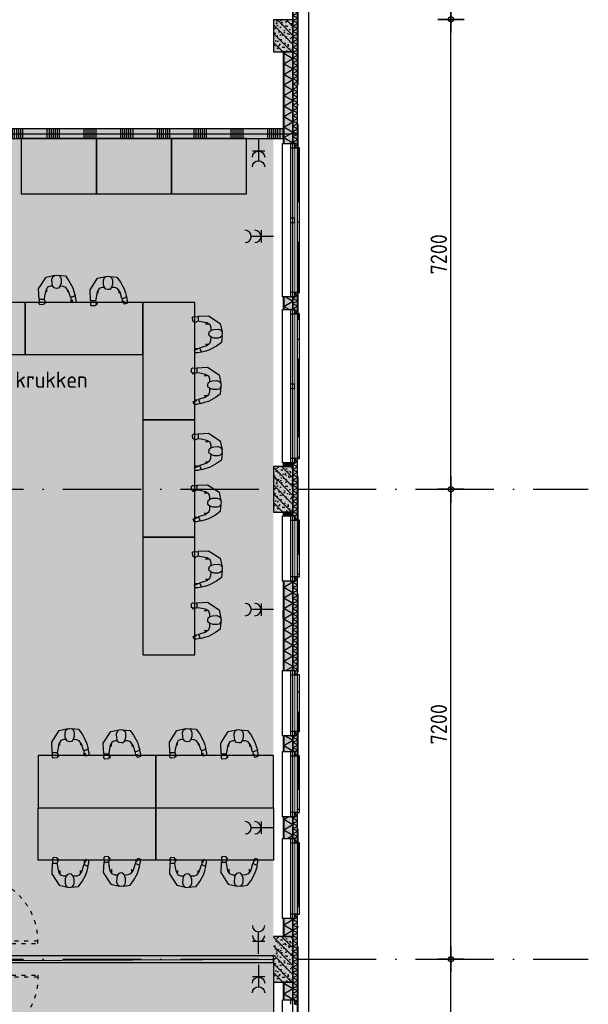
# Model space of a CAD drawing. Header units: millimetres. Extents: x 20872 to 297961, y -293704 to 213007.
# Tile 114 of 256: x 160700 to 169405, y -108090 to -93005. Entities that reach past the tile are written whole.
import ezdxf
from ezdxf.xclip import XClip

# ---------------------------------------------------------------- set-up
doc = ezdxf.new("R2010")
doc.units = ezdxf.units.MM
doc.header["$LTSCALE"] = 100
doc.header["$XCLIPFRAME"] = 2
doc.linetypes.add('ACAD_ISO03W100', pattern=[30, 12, -18])
doc.linetypes.add('ACAD_ISO10W100', pattern=[18, 12, -3, 0, -3])
doc.layers.get('Defpoints').update_dxf_attribs({"color": 181})
for name, color, linetype in [('A--L$7--_stramien', 1, 'Continuous'), ('A--L20--_bovenbouw', 3, 'Continuous'), ('A--L30--_afbouw', 7, 'Continuous'), ('A--L61--_centrale elektrische insta', 7, 'Continuous'), ('A--L82--leerlingensets-02', 9, 'Continuous'), ('A--T$7--_stramien', 7, 'Continuous'), ('plattegrondkleuren', 7, 'Continuous'), ('XREFS', 9, 'Continuous')]:
    doc.layers.add(name, color=color, linetype=linetype)
doc.styles.add('JINX maatvoering', font='isocp.shx')
doc.styles.add('JINX standaard', font='isocp.shx')
doc.dimstyles.new('JINX maatvoering 1-100', dxfattribs={"dimscale": 100, "dimtxt": 2.5, "dimasz": 1, "dimexe": 125, "dimexo": 0, "dimtad": 1, "dimdec": 0, "dimzin": 12, "dimdsep": 46, "dimtxsty": 'JINX maatvoering', "dimblk": 'BURO_maatvoeringssymbool_01', "dimcen": 2, "dimse1": 1, "dimse2": 1, "dimclrd": 1, "dimclrt": 7, "dimadec": 0, "dimazin": 0, "dimtfac": 1, "dimtdec": 0, "dimtix": 1, "dimtofl": 0, "dimtmove": 0, "dimatfit": 3, "dimldrblk": 'DOT', "dimfxl": 1, "dimtolj": 1, "dimtzin": 0, "dimarcsym": 0})

# ---------------------------------------------------------------- blocks, each defined once
blk = doc.blocks.new('AB2_D_DV_MV_maatvoeringssymbool_01')
at = {"color": 1}
for p, q in [((0, -2), (0, 2)), ((-2, 0), (2, 0))]:
    blk.add_line(p, q, dxfattribs=at)
blk.add_circle((0, 0), 0.4, dxfattribs=at)
blk = doc.blocks.new('*D280')
at = {"color": 1, "lineweight": -2, "transparency": 16777216}
blk.add_line((167303, 35500), (167303, 42500), dxfattribs=at)
at = {"layer": 'Defpoints', "color": 0, "transparency": 16777216}
for p in [(167303, 42600), (169406, 42600), (169406, 35400)]:
    blk.add_point(p, dxfattribs=at)
at = {"color": 1, "lineweight": -2, "transparency": 16777216, "xscale": 100, "yscale": 100, "zscale": 100}
for p, rotation in [((167303, 42600), 90), ((167303, 35400), 270)]:
    blk.add_blockref('AB2_D_DV_MV_maatvoeringssymbool_01', p, dxfattribs=dict(at, rotation=rotation))
at = {"color": 7, "transparency": 16777216, "insert": (167116, 39000), "char_height": 250, "attachment_point": 5, "rotation": 90, "style": 'JINX maatvoering'}
blk.add_mtext('\\A1;7200', dxfattribs=at)
blk = doc.blocks.new('_Dot')
at = {"color": 0, "linetype": 'ByBlock', "lineweight": -2}
blk.add_line((-0.5, 0), (-1, 0), dxfattribs=at)
at = {"color": 0, "linetype": 'ByBlock', "const_width": 0.5}
blk.add_lwpolyline([(-0.25, 0, 1), (0.25, 0, 1)], format="xyb", close=True, dxfattribs=at)
blk = doc.blocks.new('BURO_maatvoeringssymbool_01')
at = {"color": 1}
for p, q in [((0, -2), (0, 2)), ((-2, 0), (2, 0))]:
    blk.add_line(p, q, dxfattribs=at)
blk.add_circle((0, 0), 0.4, dxfattribs=at)
blk = doc.blocks.new('*D281')
at = {"color": 1, "lineweight": -2, "transparency": 16777216}
blk.add_line((167303, 42700), (167303, 49700), dxfattribs=at)
at = {"layer": 'Defpoints', "color": 0, "transparency": 16777216}
for p in [(167303, 49800), (169406, 49800), (169406, 42600)]:
    blk.add_point(p, dxfattribs=at)
at = {"color": 1, "lineweight": -2, "transparency": 16777216, "xscale": 100, "yscale": 100, "zscale": 100}
for p, rotation in [((167303, 49800), 90), ((167303, 42600), 270)]:
    blk.add_blockref('AB2_D_DV_MV_maatvoeringssymbool_01', p, dxfattribs=dict(at, rotation=rotation))
at = {"color": 7, "transparency": 16777216, "insert": (167116, 46200), "char_height": 250, "attachment_point": 5, "rotation": 90, "style": 'JINX maatvoering'}
blk.add_mtext('\\A1;7200', dxfattribs=at)
blk = doc.blocks.new('*D282')
at = {"color": 1, "lineweight": -2, "transparency": 16777216}
blk.add_line((167303, 49900), (167303, 56900), dxfattribs=at)
at = {"layer": 'Defpoints', "color": 0, "transparency": 16777216}
for p in [(167303, 57000), (169406, 57000), (169406, 49800)]:
    blk.add_point(p, dxfattribs=at)
at = {"color": 1, "lineweight": -2, "transparency": 16777216, "xscale": 100, "yscale": 100, "zscale": 100}
for p, rotation in [((167303, 57000), 90), ((167303, 49800), 270)]:
    blk.add_blockref('AB2_D_DV_MV_maatvoeringssymbool_01', p, dxfattribs=dict(at, rotation=rotation))
at = {"color": 7, "transparency": 16777216, "insert": (167116, 53400), "char_height": 250, "attachment_point": 5, "rotation": 90, "style": 'JINX maatvoering'}
blk.add_mtext('\\A1;7200', dxfattribs=at)
blk = doc.blocks.new('*D283')
at = {"color": 1, "lineweight": -2, "transparency": 16777216}
blk.add_line((167303, 57100), (167303, 64100), dxfattribs=at)
at = {"layer": 'Defpoints', "color": 0, "transparency": 16777216}
for p in [(167303, 64200), (169406, 64200), (169406, 57000)]:
    blk.add_point(p, dxfattribs=at)
at = {"color": 1, "lineweight": -2, "transparency": 16777216, "xscale": 100, "yscale": 100, "zscale": 100}
for p, rotation in [((167303, 64200), 90), ((167303, 57000), 270)]:
    blk.add_blockref('AB2_D_DV_MV_maatvoeringssymbool_01', p, dxfattribs=dict(at, rotation=rotation))
at = {"color": 7, "transparency": 16777216, "insert": (167116, 60600), "char_height": 250, "attachment_point": 5, "rotation": 90, "style": 'JINX maatvoering'}
blk.add_mtext('\\A1;7200', dxfattribs=at)
blk = doc.blocks.new('sit')
at = {"linetype": 'Continuous'}
for p, q in [((-146.514, -13.7755), (-81.397, 6.2615)), ((-81.397, 6.2615), (-13.775, 26.2965)), ((-13.775, 26.2965), (13.775, -26.2965)), ((-6.26, 21.2885), (53.846, 36.3155)), ((53.846, 36.3155), (96.424, 36.3155)), ((96.424, 36.3155), (111.451, -13.7755)), ((-354.389, -204.1185), (-346.877, -139.0015)), ((-346.877, -139.0015), (-264.225, -78.8925)), ((-264.225, -78.8925), (-146.514, -13.7755)), ((-151.522, -131.4875), (-169.053, -174.0635)), ((-88.912, -86.4065), (-151.522, -131.4875)), ((-111.451, -106.4425), (-74.2714, -106.4425)), ((16.279, -53.8475), (-88.912, -86.4065)), ((13.775, -26.2965), (16.279, -53.8475)), ((86.408, -41.3245), (16.279, -43.8295)), ((111.451, -13.7755), (58.857, -26.2965)), ((58.857, -26.2965), (86.408, -28.8015)), ((86.408, -28.8015), (86.408, -41.3245)), ((-361.904, -291.7765), (-354.389, -249.2005)), ((-356.893, -326.8395), (-361.904, -291.7765)), ((-359.397, -254.2095), (-354.389, -204.1185)), ((-326.842, -467.0925), (-359.397, -321.8315)), ((-331.85, -354.3895), (-356.893, -326.8395)), ((-354.389, -249.2005), (-326.842, -224.1545)), ((-326.842, -224.1545), (-294.279, -214.1365)), ((-294.279, -214.1365), (-226.658, -214.1365)), ((-226.658, -214.1365), (-171.561, -231.6685)), ((-169.053, -174.0635), (-171.561, -236.6765)), ((-171.561, -231.6685), (-139.002, -259.2175)), ((-144.01, -329.3445), (-171.561, -351.8855)), ((-133.99, -289.2725), (-144.01, -329.3445)), ((-139.002, -259.2175), (-133.99, -289.2725)), ((-291.775, -369.4175), (-331.85, -354.3895)), ((-128.983, -594.8235), (-326.842, -467.0925)), ((-216.643, -364.4075), (-291.775, -369.4175)), ((-171.561, -351.8855), (-216.643, -364.4075)), ((-171.561, -351.8855), (-171.561, -391.9585)), ((-171.561, -391.9585), (-154.029, -442.0475)), ((-154.029, -442.0475), (-98.928, -474.6065)), ((-86.404, -457.0755), (-121.471, -457.0755)), ((-98.928, -474.6065), (-1.252, -494.6435)), ((-74.2714, -455.2649), (-86.404, -457.0755)), ((-1.252, -494.6435), (53.846, -502.1565)), ((48.838, -579.7965), (48.838, -502.1565)), ((53.846, -502.1565), (93.92, -482.1205)), ((93.92, -482.1205), (116.459, -479.6165)), ((116.459, -487.1295), (101.432, -494.6435)), ((101.432, -494.6435), (139.002, -504.6615)), ((116.459, -479.6165), (116.459, -487.1295)), ((48.838, -587.3095), (-128.983, -594.8235)), ((126.478, -584.8055), (48.838, -579.7965)), ((48.838, -582.3015), (48.838, -587.3095)), ((144.01, -569.7785), (126.478, -584.8055)), ((139.002, -504.6615), (144.01, -569.7785))]:
    blk.add_line(p, q, dxfattribs=at)
blk = doc.blocks.new('tekentafel')
at = {"layer": 'plattegrondkleuren', "true_color": 0xa8a8a8}
h = blk.add_hatch(color=253, dxfattribs=at)
h.dxf.hatch_style = 1
h.paths.add_polyline_path([(800, 200), (0, 200), (0, 2000), (800, 2000)])
at = {"layer": 'A--L82--leerlingensets-02'}
blk.add_lwpolyline([(800, 200), (0, 200), (0, 2000), (800, 2000)], close=True, dxfattribs=at)
at = {"layer": 'A--L82--leerlingensets-02', "color": 1, "xscale": -0.9000000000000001, "yscale": 0.9000000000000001, "zscale": 0.9000000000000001, "rotation": 179.9999999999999}
for p in [(-92, 1258), (-74, 470)]:
    blk.add_blockref('sit', p, dxfattribs=at)
blk = doc.blocks.new('scherm')
at = {"layer": 'A--L82--leerlingensets-02', "linetype": 'ACAD_ISO03W100', "ltscale": 0.05}
for points in [[(-151, 1390), (-183, 1390), (-183, 390), (-151, 390)], [(-151, -2606), (-183, -2606), (-183, -1606), (-151, -1606)]]:
    blk.add_lwpolyline(points, close=True, dxfattribs=at)
at = {"layer": 'A--L82--leerlingensets-02'}
blk.add_lwpolyline([(-183, -1610), (-121, -1610), (-121, 390), (-183, 390)], close=True, dxfattribs=at)
for points in [[(-183, -133), (-448, -133), (-448, 0), (-183, 0)], [(-121, 0), (0, 0), (0, -133), (-38, -133)], [(-99, -133), (-121, -133)], [(-38, -610), (-38, -83), (-99, -83), (-99, -610)], [(-38, -610), (-38, -1137), (-99, -1137), (-99, -610)], [(-183, -1086), (-448, -1086), (-448, -1219), (-183, -1219)], [(-99, -1086), (-121, -1086)], [(-121, -1219), (0, -1219), (0, -1086), (-38, -1086)]]:
    blk.add_lwpolyline(points, dxfattribs=at)
at = {"layer": 'A--L82--leerlingensets-02', "linetype": 'ACAD_ISO03W100', "ltscale": 0.05}
for centre, start, end in [((-183, 390), 88.1676, 273.5152), ((-183, -1606), 86.4848, 271.8324)]:
    blk.add_arc(centre, 1000, start, end, dxfattribs=at)
blk = doc.blocks.new('61_dubbelcontd_01_P02_DO')
at = {"color": 1}
for p, q in [((188, -94), (188, 94)), ((0, 0), (188, 0)), ((150, 0), (338, 0))]:
    blk.add_line(p, q, dxfattribs=at)
for centre in [(282, 0), (432, 0)]:
    blk.add_arc(centre, 94, 90, 270, dxfattribs=at)
blk = doc.blocks.new('stramienlijnen_1')
at = {"layer": 'A--L$7--_stramien', "color": 1, "linetype": 'ACAD_ISO10W100', "lineweight": -3}
for p, q in [((164959.5, 96800), (164959.5, 21000)), ((130759.5, 49800), (164959.5, 49800)), ((164959.5, 49800), (169405.6, 49800)), ((130759.5, 42600), (164959.5, 42600)), ((164959.5, 42600), (169405.6, 42600))]:
    blk.add_line(p, q, dxfattribs=at)
at = {"layer": 'Defpoints'}
blk.add_lwpolyline([(34736.5, 60859.2), (70727.2, 75), (164884.5, 75), (164884.5, 96950), (130834.5, 96950), (130834.5, 22725), (79641, 22725), (51266.3, 70646.6)], dxfattribs=at)
at = {"color": 7}
for base, p1, p2, picture, middle in [((167303.1, 64200), (169405.6, 57000), (169405.6, 64200), '*D283', (167115.6, 60600)), ((167303.1, 57000), (169405.6, 49800), (169405.6, 57000), '*D282', (167115.6, 53400)), ((167303.1, 49800), (169405.6, 42600), (169405.6, 49800), '*D281', (167115.6, 46200)), ((167303.1, 42600), (169405.6, 35400), (169405.6, 42600), '*D280', (167115.6, 39000))]:
    dim = blk.add_linear_dim(base=base, p1=p1, p2=p2, angle=90, dimstyle='JINX maatvoering 1-100', dxfattribs=at)
    dim.commit()
    dim.dimension.update_dxf_attribs({"geometry": picture, "text_midpoint": middle})
blk = doc.blocks.new('begane grond bestaand leeg')
at = {"layer": 'A--L20--_bovenbouw', "linetype": 'Continuous', "lineweight": -3}
for points in [[(164954, 57631), (164913, 57631), (164913, 57564), (164884, 57564), (164884, 55097), (164913, 55097), (164913, 55030), (164954, 55030)], [(164884, 56500), (164884, 56990), (164584, 56990), (164584, 56500)], [(164734, 56500), (164734, 55097), (164884, 55097), (164884, 56500)], [(153558, 55215), (153621, 55175), (164735, 55175), (164735, 55325), (153621, 55325), (153496, 55325), (149934, 55325), (149809, 55175), (153496, 55175), (153496, 55175)], [(164913, 52814), (164913, 52747), (164884, 52747), (164884, 52554), (164913, 52554), (164913, 52487), (164954, 52487), (164954, 52814)], [(164734, 52747), (164734, 52554), (164884, 52554), (164884, 52747)], [(164954, 50271), (164913, 50271), (164913, 50204), (164884, 50204), (164884, 49393), (164913, 49393), (164913, 49326), (164954, 49326)], [(164884, 49450), (164884, 50150), (164584, 50150), (164584, 49450)], [(164734, 50204), (164734, 50150), (164884, 50150), (164884, 50204)], [(164734, 49450), (164734, 49393), (164884, 49393), (164884, 49450)], [(164913, 48460), (164913, 48393), (164884, 48393), (164884, 47023), (164913, 47023), (164913, 46956), (164954, 46956), (164954, 48460)], [(164734, 48393), (164734, 47023), (164884, 47023), (164884, 48393)], [(164734, 46023), (164734, 45782), (164884, 45782), (164884, 46023)], [(164913, 46090), (164913, 46023), (164884, 46023), (164884, 45782), (164913, 45782), (164913, 45715), (164954, 45715), (164954, 46090)], [(164913, 44849), (164913, 44782), (164884, 44782), (164884, 44450), (164913, 44450), (164913, 44383), (164954, 44383), (164954, 44849)], [(164734, 44782), (164734, 44450), (164884, 44450), (164884, 44782)], [(164734, 43225), (164734, 42950), (164884, 42950), (164884, 43225)], [(164954, 43292), (164913, 43292), (164913, 43225), (164884, 43225), (164884, 41977), (164913, 41977), (164913, 41910), (164954, 41910)], [(164884, 42250), (164884, 42950), (164584, 42950), (164584, 42250)], [(164734, 42250), (164734, 41977), (164884, 41977), (164884, 42250)]]:
    blk.add_hatch(color=60, dxfattribs=at).paths.add_polyline_path(points, flags=0)
h = blk.add_hatch(dxfattribs=at)
h.set_pattern_fill('GENERAL_DIAMONDS', color=1, scale=560, angle=-90, style=0, pattern_type=2)
h.set_pattern_definition([(330, (164884.484, 57563.99), (35, 60.6218), []), (30, (164884.484, 57563.99), (-35, 60.6218), [])])
h.paths.add_polyline_path([(164954, 57631), (164913, 57631), (164913, 57564), (164884, 57564), (164884, 55097), (164913, 55097), (164913, 55030), (164954, 55030)], flags=0)
h = blk.add_hatch(dxfattribs=at)
h.set_pattern_fill('PREFB', color=1, scale=5, angle=90, style=0)
h.set_pattern_definition([(135, (164884.48, 56499.99), (-67.882, -67.882), []), (107, (164884.484, 56499.99), (-79.828, 25.7875), [0, -81.6, -46.2, 0, -67.2]), (138, (164884.484, 56499.99), (-81.172, -18.4156), [0, -80.8, 0, -82.4, 0, -66.4]), (161, (164884.484, 56499.99), (-67.263, -47.9116), [0, -80, 0, -480, -65.8])])
h.paths.add_polyline_path([(164884, 56500), (164884, 56990), (164584, 56990), (164584, 56500)], flags=0)
h = blk.add_hatch(dxfattribs=at)
h.set_pattern_fill('_U', color=1, scale=70, style=0, pattern_type=0)
h.set_pattern_definition([(360, (164734.484, 56499.99), (4e-15, 70), [])])
h.paths.add_polyline_path([(164743, 56500), (164734, 56500), (164734, 55097), (164743, 55097)], flags=0)
h.paths.add_polyline_path([(164743, 52747), (164734, 52747), (164734, 52554), (164743, 52554)], flags=0)
h.paths.add_polyline_path([(164743, 50204), (164734, 50204), (164734, 50150), (164743, 50150)], flags=0)
h = blk.add_hatch(dxfattribs=at)
h.set_pattern_fill('GENERAL_DIAMONDS', color=1, scale=1120, angle=-90, style=0, pattern_type=2)
h.set_pattern_definition([(330, (164743.48, 56499.99), (70, 121.2436), []), (30, (164743.48, 56499.99), (-70, 121.2436), [])])
h.paths.add_polyline_path([(164884, 56500), (164743, 56500), (164743, 55097), (164884, 55097)], flags=0)
h.paths.add_polyline_path([(164884, 52747), (164743, 52747), (164743, 52554), (164884, 52554)], flags=0)
h.paths.add_polyline_path([(164884, 50204), (164743, 50204), (164743, 50150), (164884, 50150)], flags=0)
h = blk.add_hatch(dxfattribs=at)
h.set_pattern_fill('SWAND', color=1, scale=5, style=0)
h.set_pattern_definition([(90, (149871.9, 55175), (-562.5, 3e-14), []), (90, (149903.13, 55175), (-562.5, 3e-14), []), (90, (149934.4, 55175), (-562.5, 3e-14), []), (90, (149965.63, 55175), (-562.5, 3e-14), []), (90, (149996.9, 55175), (-562.5, 3e-14), []), (90, (150028.13, 55175), (-562.5, 3e-14), []), (90, (150059.4, 55175), (-562.5, 3e-14), [])])
h.paths.add_polyline_path([(153558, 55215), (153621, 55175), (164735, 55175), (164735, 55325), (149934, 55325), (149809, 55175), (153496, 55175)], flags=0)
h = blk.add_hatch(dxfattribs=at)
h.set_pattern_fill('GENERAL_DIAMONDS', color=1, scale=560, angle=-90, style=0, pattern_type=2)
h.set_pattern_definition([(330, (164884.484, 52746.99), (35, 60.622), []), (30, (164884.484, 52746.99), (-35, 60.622), [])])
h.paths.add_polyline_path([(164913, 52814), (164913, 52747), (164884, 52747), (164884, 52554), (164913, 52554), (164913, 52487), (164954, 52487), (164954, 52814)], flags=0)
h = blk.add_hatch(dxfattribs=at)
h.set_pattern_fill('GENERAL_DIAMONDS', color=1, scale=560, angle=-90, style=0, pattern_type=2)
h.set_pattern_definition([(330, (164884.484, 50203.99), (35, 60.622), []), (30, (164884.484, 50203.99), (-35, 60.622), [])])
h.paths.add_polyline_path([(164954, 50271), (164913, 50271), (164913, 50204), (164884, 50204), (164884, 49393), (164913, 49393), (164913, 49326), (164954, 49326)], flags=0)
h = blk.add_hatch(dxfattribs=at)
h.set_pattern_fill('PREFB', color=1, scale=5, angle=90, style=0)
h.set_pattern_definition([(135, (164884.48, 49449.99), (-67.882, -67.882), []), (107, (164884.484, 49449.99), (-79.8276, 25.7875), [0, -81.6, -46.2, 0, -67.2]), (138, (164884.484, 49449.99), (-81.172, -18.4156), [0, -80.8, 0, -82.4, 0, -66.4]), (161, (164884.484, 49449.99), (-67.263, -47.9116), [0, -80, 0, -480, -65.8])])
h.paths.add_polyline_path([(164884, 49450), (164884, 50150), (164584, 50150), (164584, 49450)], flags=0)
h = blk.add_hatch(dxfattribs=at)
h.set_pattern_fill('_U', color=1, scale=70, style=0, pattern_type=0)
h.set_pattern_definition([(360, (164734.484, 49449.99), (4e-15, 70), [])])
h.paths.add_polyline_path([(164743, 49450), (164734, 49450), (164734, 49393), (164743, 49393)], flags=0)
h.paths.add_polyline_path([(164743, 48393), (164734, 48393), (164734, 47023), (164743, 47023)], flags=0)
h.paths.add_polyline_path([(164743, 46023), (164734, 46023), (164734, 45782), (164743, 45782)], flags=0)
h.paths.add_polyline_path([(164743, 44782), (164734, 44782), (164734, 44450), (164743, 44450)], flags=0)
h.paths.add_polyline_path([(164743, 43225), (164734, 43225), (164734, 42950), (164743, 42950)], flags=0)
h = blk.add_hatch(dxfattribs=at)
h.set_pattern_fill('GENERAL_DIAMONDS', color=1, scale=1120, angle=-90, style=0, pattern_type=2)
h.set_pattern_definition([(330, (164743.48, 49449.99), (70, 121.2436), []), (30, (164743.48, 49449.99), (-70, 121.2436), [])])
h.paths.add_polyline_path([(164884, 49450), (164743, 49450), (164743, 49393), (164884, 49393)], flags=0)
h.paths.add_polyline_path([(164884, 48393), (164743, 48393), (164743, 47023), (164884, 47023)], flags=0)
h.paths.add_polyline_path([(164884, 46023), (164743, 46023), (164743, 45782), (164884, 45782)], flags=0)
h.paths.add_polyline_path([(164884, 44782), (164743, 44782), (164743, 44450), (164884, 44450)], flags=0)
h.paths.add_polyline_path([(164884, 43225), (164743, 43225), (164743, 42950), (164884, 42950)], flags=0)
h = blk.add_hatch(dxfattribs=at)
h.set_pattern_fill('GENERAL_DIAMONDS', color=1, scale=560, angle=-90, style=0, pattern_type=2)
h.set_pattern_definition([(330, (164884.484, 48392.99), (35, 60.6218), []), (30, (164884.484, 48392.99), (-35, 60.6218), [])])
h.paths.add_polyline_path([(164913, 48460), (164913, 48393), (164884, 48393), (164884, 47023), (164913, 47023), (164913, 46956), (164954, 46956), (164954, 48460)], flags=0)
h = blk.add_hatch(dxfattribs=at)
h.set_pattern_fill('GENERAL_DIAMONDS', color=1, scale=560, angle=-90, style=0, pattern_type=2)
h.set_pattern_definition([(330, (164884.484, 46022.99), (35, 60.622), []), (30, (164884.484, 46022.99), (-35, 60.622), [])])
h.paths.add_polyline_path([(164913, 46090), (164913, 46023), (164884, 46023), (164884, 45782), (164913, 45782), (164913, 45715), (164954, 45715), (164954, 46090)], flags=0)
h = blk.add_hatch(dxfattribs=at)
h.set_pattern_fill('GENERAL_DIAMONDS', color=1, scale=560, angle=-90, style=0, pattern_type=2)
h.set_pattern_definition([(330, (164884.484, 44781.99), (35, 60.622), []), (30, (164884.484, 44781.99), (-35, 60.622), [])])
h.paths.add_polyline_path([(164913, 44849), (164913, 44782), (164884, 44782), (164884, 44450), (164913, 44450), (164913, 44383), (164954, 44383), (164954, 44849)], flags=0)
h = blk.add_hatch(dxfattribs=at)
h.set_pattern_fill('GENERAL_DIAMONDS', color=1, scale=560, angle=-90, style=0, pattern_type=2)
h.set_pattern_definition([(330, (164884.484, 43224.99), (35, 60.6218), []), (30, (164884.484, 43224.99), (-35, 60.6218), [])])
h.paths.add_polyline_path([(164954, 43292), (164913, 43292), (164913, 43225), (164884, 43225), (164884, 41977), (164913, 41977), (164913, 41910), (164954, 41910)], flags=0)
h = blk.add_hatch(dxfattribs=at)
h.set_pattern_fill('PREFB', color=1, scale=5, angle=90, style=0)
h.set_pattern_definition([(135, (164884.48, 42249.99), (-67.882, -67.882), []), (107, (164884.484, 42249.99), (-79.8276, 25.7875), [0, -81.6, -46.2, 0, -67.2]), (138, (164884.484, 42249.99), (-81.172, -18.4156), [0, -80.8, 0, -82.4, 0, -66.4]), (161, (164884.484, 42249.99), (-67.263, -47.9116), [0, -80, 0, -480, -65.8])])
h.paths.add_polyline_path([(164884, 42250), (164884, 42950), (164584, 42950), (164584, 42250)], flags=0)
h = blk.add_hatch(dxfattribs=at)
h.set_pattern_fill('_U', color=1, scale=70, style=0, pattern_type=0)
h.set_pattern_definition([(360, (164734.484, 42249.99), (4e-15, 70), [])])
h.paths.add_polyline_path([(164743, 42250), (164734, 42250), (164734, 41977), (164743, 41977)], flags=0)
h.paths.add_polyline_path([(164743, 40752), (164734, 40752), (164734, 40666), (164743, 40666)], flags=0)
h.paths.add_polyline_path([(164743, 39441), (164734, 39441), (164734, 39355), (164743, 39355)], flags=0)
h.paths.add_polyline_path([(164743, 38130), (164734, 38130), (164734, 36804), (164743, 36804)], flags=0)
h.paths.add_polyline_path([(164743, 35804), (164734, 35804), (164734, 35750), (164743, 35750)], flags=0)
h = blk.add_hatch(dxfattribs=at)
h.set_pattern_fill('GENERAL_DIAMONDS', color=1, scale=1120, angle=-90, style=0, pattern_type=2)
h.set_pattern_definition([(330, (164743.48, 42249.99), (70, 121.2436), []), (30, (164743.48, 42249.99), (-70, 121.2436), [])])
h.paths.add_polyline_path([(164884, 42250), (164743, 42250), (164743, 41977), (164884, 41977)], flags=0)
h.paths.add_polyline_path([(164884, 40752), (164743, 40752), (164743, 40666), (164884, 40666)], flags=0)
h.paths.add_polyline_path([(164884, 39441), (164743, 39441), (164743, 39355), (164884, 39355)], flags=0)
h.paths.add_polyline_path([(164884, 38130), (164743, 38130), (164743, 36804), (164884, 36804)], flags=0)
h.paths.add_polyline_path([(164884, 35804), (164743, 35804), (164743, 35750), (164884, 35750)], flags=0)
at = {"color": 8}
blk.add_lwpolyline([(130619, 97110), (130619, 22940), (79787, 22940), (51444, 70808), (34518, 60787), (70611, -170), (165129, -170), (165129, 97110)], close=True, dxfattribs=at)
at = {"layer": 'A--L20--_bovenbouw', "color": 1, "linetype": 'Continuous', "lineweight": -3}
for p, q in [((164954, 55030), (164954, 57631)), ((164884, 57564), (164884, 55097)), ((164884, 56500), (164743, 56500)), ((164743, 56500), (164743, 55097)), ((164884, 55097), (164884, 56500)), ((164743, 55097), (164884, 55097)), ((164884, 55097), (164913, 55097)), ((164913, 55097), (164913, 55030)), ((164913, 55030), (164954, 55030)), ((164913, 52814), (164913, 52747)), ((164954, 52814), (164913, 52814)), ((164954, 52487), (164954, 52814)), ((164884, 52747), (164743, 52747)), ((164743, 52747), (164743, 52554)), ((164884, 52554), (164884, 52747)), ((164913, 52747), (164884, 52747)), ((164884, 52747), (164884, 52554)), ((164743, 52554), (164884, 52554)), ((164884, 52554), (164913, 52554)), ((164913, 52554), (164913, 52487)), ((164913, 52487), (164954, 52487)), ((164954, 50271), (164913, 50271)), ((164913, 50271), (164913, 50204)), ((164954, 49326), (164954, 50271)), ((164884, 50204), (164743, 50204)), ((164743, 50204), (164743, 50150)), ((164743, 50150), (164884, 50150)), ((164884, 50150), (164884, 50204)), ((164913, 50204), (164884, 50204)), ((164884, 50204), (164884, 49393)), ((164884, 49450), (164743, 49450)), ((164743, 49450), (164743, 49393)), ((164743, 49393), (164884, 49393)), ((164884, 49393), (164884, 49450)), ((164884, 49393), (164913, 49393)), ((164913, 49393), (164913, 49326)), ((164913, 49326), (164954, 49326)), ((164913, 48460), (164913, 48393)), ((164954, 48460), (164913, 48460)), ((164954, 46956), (164954, 48460)), ((164884, 48393), (164743, 48393)), ((164743, 48393), (164743, 47023)), ((164884, 47023), (164884, 48393)), ((164913, 48393), (164884, 48393)), ((164884, 48393), (164884, 47023)), ((164743, 47023), (164884, 47023)), ((164884, 47023), (164913, 47023)), ((164913, 47023), (164913, 46956)), ((164913, 46956), (164954, 46956)), ((164884, 46023), (164743, 46023)), ((164743, 46023), (164743, 45782)), ((164884, 45782), (164884, 46023)), ((164913, 46023), (164884, 46023)), ((164884, 46023), (164884, 45782)), ((164913, 46090), (164913, 46023)), ((164954, 46090), (164913, 46090)), ((164954, 45715), (164954, 46090)), ((164743, 45782), (164884, 45782)), ((164884, 45782), (164913, 45782)), ((164913, 45782), (164913, 45715)), ((164913, 45715), (164954, 45715)), ((164913, 44849), (164913, 44782)), ((164954, 44849), (164913, 44849)), ((164954, 44383), (164954, 44849)), ((164884, 44782), (164743, 44782)), ((164743, 44782), (164743, 44450)), ((164884, 44450), (164884, 44782)), ((164913, 44782), (164884, 44782)), ((164884, 44782), (164884, 44450)), ((164743, 44450), (164884, 44450)), ((164884, 44450), (164913, 44450)), ((164913, 44450), (164913, 44383)), ((164913, 44383), (164954, 44383)), ((164884, 43225), (164743, 43225)), ((164743, 43225), (164743, 42950)), ((164884, 42950), (164884, 43225)), ((164913, 43225), (164884, 43225)), ((164884, 43225), (164884, 41977)), ((164954, 43292), (164913, 43292)), ((164913, 43292), (164913, 43225)), ((164954, 41910), (164954, 43292)), ((164743, 42950), (164884, 42950)), ((164884, 42250), (164743, 42250)), ((164743, 42250), (164743, 41977)), ((164884, 41977), (164884, 42250)), ((164743, 41977), (164884, 41977)), ((164884, 41977), (164913, 41977)), ((164913, 41977), (164913, 41910)), ((164913, 41910), (164954, 41910))]:
    blk.add_line(p, q, dxfattribs=at)
at = {"layer": 'A--L20--_bovenbouw', "color": 3, "linetype": 'Continuous', "lineweight": -3}
for p, q in [((164884, 56990), (164584, 56990)), ((164584, 56990), (164584, 56500)), ((164884, 56500), (164884, 56990)), ((164584, 56500), (164884, 56500)), ((164884, 50150), (164584, 50150)), ((164584, 50150), (164584, 49450)), ((164884, 49450), (164884, 50150)), ((164584, 49450), (164884, 49450)), ((164884, 42950), (164584, 42950)), ((164884, 42250), (164884, 42950)), ((164584, 42250), (164884, 42250))]:
    blk.add_line(p, q, dxfattribs=at)
at = {"layer": 'A--L20--_bovenbouw', "color": 2, "linetype": 'Continuous', "lineweight": -3}
for p, q in [((164743, 56500), (164734, 56500)), ((164734, 56500), (164734, 55097)), ((164743, 55097), (164743, 56500)), ((164735, 55325), (149934, 55325)), ((164735, 55175), (164735, 55325)), ((153621, 55175), (164735, 55175)), ((164734, 55097), (164743, 55097)), ((164743, 52747), (164734, 52747)), ((164734, 52747), (164734, 52554)), ((164743, 52554), (164743, 52747)), ((164734, 52554), (164743, 52554)), ((164743, 50204), (164734, 50204)), ((164734, 50204), (164734, 50150)), ((164734, 50150), (164743, 50150)), ((164743, 50150), (164743, 50204)), ((164743, 49450), (164734, 49450)), ((164734, 49450), (164734, 49393)), ((164734, 49393), (164743, 49393)), ((164743, 49393), (164743, 49450)), ((164743, 48393), (164734, 48393)), ((164734, 48393), (164734, 47023)), ((164743, 47023), (164743, 48393)), ((164733, 47820), (164733, 47945)), ((164734, 47023), (164743, 47023)), ((164743, 46023), (164734, 46023)), ((164734, 46023), (164734, 45782)), ((164743, 45782), (164743, 46023)), ((164734, 45782), (164743, 45782)), ((164743, 44782), (164734, 44782)), ((164734, 44782), (164734, 44450)), ((164743, 44450), (164743, 44782)), ((164734, 44450), (164743, 44450)), ((164743, 43225), (164734, 43225)), ((164734, 43225), (164734, 42950)), ((164743, 42950), (164743, 43225)), ((164734, 42950), (164743, 42950)), ((164743, 42250), (164734, 42250)), ((164734, 42250), (164734, 41977)), ((164743, 41977), (164743, 42250)), ((164734, 41977), (164743, 41977))]:
    blk.add_line(p, q, dxfattribs=at)
at = {"layer": 'A--L30--_afbouw', "color": 1, "linetype": 'Continuous', "lineweight": -3}
for p, q in [((164724, 52747), (164724, 55097)), ((164724, 55097), (164734, 55097)), ((164914, 55030), (164914, 55097)), ((164879, 53955), (164879, 55030)), ((164984, 55030), (164914, 55030)), ((164984, 52814), (164984, 55030)), ((164879, 52814), (164879, 53888)), ((164914, 52747), (164914, 52814)), ((164914, 52814), (164984, 52814)), ((164734, 52747), (164724, 52747)), ((164724, 50204), (164724, 52554)), ((164724, 52554), (164734, 52554)), ((164914, 52487), (164914, 52554)), ((164879, 51412), (164879, 52487)), ((164984, 52487), (164914, 52487)), ((164984, 50271), (164984, 52487)), ((164879, 50271), (164879, 51345)), ((164914, 50204), (164914, 50271)), ((164914, 50271), (164984, 50271)), ((164734, 50204), (164724, 50204)), ((164724, 48393), (164724, 49393)), ((164724, 49393), (164734, 49393)), ((164914, 49326), (164914, 49393)), ((164879, 48460), (164879, 49326)), ((164984, 49326), (164914, 49326)), ((164984, 48460), (164984, 49326)), ((164914, 48393), (164914, 48460)), ((164914, 48460), (164984, 48460)), ((164734, 48393), (164724, 48393)), ((164724, 46023), (164724, 47023)), ((164724, 47023), (164734, 47023)), ((164879, 46090), (164879, 46956)), ((164914, 46956), (164914, 47023)), ((164984, 46956), (164914, 46956)), ((164984, 46090), (164984, 46956)), ((164734, 46023), (164724, 46023)), ((164914, 46023), (164914, 46090)), ((164914, 46090), (164984, 46090)), ((164724, 44782), (164724, 45782)), ((164724, 45782), (164734, 45782)), ((164879, 44849), (164879, 45715)), ((164914, 45715), (164914, 45782)), ((164984, 45715), (164914, 45715)), ((164984, 44849), (164984, 45715)), ((164914, 44782), (164914, 44849)), ((164914, 44849), (164984, 44849)), ((164734, 44782), (164724, 44782)), ((164724, 43225), (164724, 44450)), ((164724, 44450), (164734, 44450)), ((164879, 43292), (164879, 44383)), ((164914, 44383), (164914, 44450)), ((164984, 44383), (164914, 44383)), ((164984, 43292), (164984, 44383)), ((164734, 43225), (164724, 43225)), ((164914, 43225), (164914, 43292)), ((164914, 43292), (164984, 43292)), ((164724, 40752), (164724, 41977)), ((164724, 41977), (164734, 41977)), ((164914, 41910), (164914, 41977))]:
    blk.add_line(p, q, dxfattribs=at)
at = {"layer": 'A--L30--_afbouw', "color": 2, "linetype": 'Continuous', "lineweight": -3}
for p, q in [((164914, 55097), (164844, 55097)), ((164844, 55097), (164844, 55030)), ((164914, 55030), (164914, 55097)), ((164844, 55030), (164914, 55030)), ((164914, 53955), (164844, 53955)), ((164844, 53955), (164844, 53888)), ((164844, 53888), (164914, 53888)), ((164914, 53888), (164914, 53955)), ((164914, 52814), (164844, 52814)), ((164844, 52814), (164844, 52747)), ((164914, 52747), (164914, 52814)), ((164844, 52747), (164914, 52747)), ((164914, 52554), (164844, 52554)), ((164844, 52554), (164844, 52487)), ((164914, 52487), (164914, 52554)), ((164844, 52487), (164914, 52487)), ((164914, 51412), (164844, 51412)), ((164844, 51412), (164844, 51345)), ((164844, 51345), (164914, 51345)), ((164914, 51345), (164914, 51412)), ((164914, 50271), (164844, 50271)), ((164844, 50271), (164844, 50204)), ((164914, 50204), (164914, 50271)), ((164844, 50204), (164914, 50204)), ((164914, 49393), (164844, 49393)), ((164844, 49393), (164844, 49326)), ((164914, 49326), (164914, 49393)), ((164844, 49326), (164914, 49326)), ((164914, 48460), (164844, 48460)), ((164844, 48460), (164844, 48393)), ((164914, 48393), (164914, 48460)), ((164844, 48393), (164914, 48393)), ((164914, 47023), (164844, 47023)), ((164844, 47023), (164844, 46956)), ((164844, 46956), (164914, 46956)), ((164914, 46956), (164914, 47023)), ((164914, 46090), (164844, 46090)), ((164844, 46090), (164844, 46023)), ((164844, 46023), (164914, 46023)), ((164914, 46023), (164914, 46090)), ((164914, 45782), (164844, 45782)), ((164844, 45782), (164844, 45715)), ((164844, 45715), (164914, 45715)), ((164914, 45715), (164914, 45782)), ((164914, 44849), (164844, 44849)), ((164844, 44849), (164844, 44782)), ((164914, 44782), (164914, 44849)), ((164844, 44782), (164914, 44782)), ((164914, 44450), (164844, 44450)), ((164844, 44450), (164844, 44383)), ((164844, 44383), (164914, 44383)), ((164914, 44383), (164914, 44450)), ((164914, 43292), (164844, 43292)), ((164844, 43292), (164844, 43225)), ((164844, 43225), (164914, 43225)), ((164914, 43225), (164914, 43292)), ((164914, 41977), (164844, 41977)), ((164844, 41977), (164844, 41910)), ((164914, 41910), (164914, 41977))]:
    blk.add_line(p, q, dxfattribs=at)
at = {"layer": 'A--L30--_afbouw', "color": 1, "linetype": 'Continuous', "lineweight": 18}
for p, q in [((164844, 53955), (164844, 55030)), ((164914, 53955), (164914, 55030)), ((164844, 52814), (164844, 53888)), ((164914, 52814), (164914, 53888)), ((164844, 51412), (164844, 52487)), ((164914, 51412), (164914, 52487)), ((164844, 50271), (164844, 51345)), ((164914, 50271), (164914, 51345)), ((164844, 48460), (164844, 49326)), ((164914, 48460), (164914, 49326)), ((164844, 46090), (164844, 46956)), ((164914, 46090), (164914, 46956)), ((164844, 44849), (164844, 45715)), ((164914, 44849), (164914, 45715)), ((164844, 43292), (164844, 44383)), ((164914, 43292), (164914, 44383))]:
    blk.add_line(p, q, dxfattribs=at)
at = {"layer": 'A--T$7--_stramien'}
blk.add_blockref('stramienlijnen_1', (0, 0), dxfattribs=at)
blk = doc.blocks.new('2016-02-04 100 begane grond bestaand')
at = {"color": 8}
blk.add_lwpolyline([(130619, 97110), (130619, 22940), (79787, 22940), (51444, 70808), (34518, 60787), (70611, -170), (165129, -170), (165129, 97110)], close=True, dxfattribs=at)
at = {"layer": 'A--L$7--_stramien'}
blk.add_blockref('stramienlijnen_1', (0, 0), dxfattribs=at)

msp = doc.modelspace()

# ---------------------------------------------------------------- hatches: boundary and pattern name
at = {"layer": 'A--L20--_bovenbouw', "linetype": 'Continuous', "lineweight": -3}
msp.add_hatch(color=2, dxfattribs=at).paths.add_polyline_path([(164583, -107350), (153783, -107350), (153758, -107400), (153783, -107450), (164583, -107450)], flags=0)
at = {"layer": 'plattegrondkleuren', "true_color": 0xd28751}
h = msp.add_hatch(color=23, dxfattribs=at)
h.dxf.hatch_style = 1
h.paths.add_polyline_path([(153783, -94825), (164583, -94825), (164583, -107350), (153783, -107350)])
at = {"layer": 'plattegrondkleuren', "true_color": 0xf5f5f5}
h = msp.add_hatch(color=7, dxfattribs=at)
h.dxf.hatch_style = 1
h.paths.add_polyline_path([(160724, -95675), (161874, -95675), (161874, -94825), (160724, -94825)])
h = msp.add_hatch(color=7, dxfattribs=at)
h.dxf.hatch_style = 1
h.paths.add_polyline_path([(161874, -95675), (163024, -95675), (163024, -94825), (161874, -94825)])
h = msp.add_hatch(color=7, dxfattribs=at)
h.dxf.hatch_style = 1
h.paths.add_polyline_path([(163024, -95675), (164174, -95675), (164174, -94825), (163024, -94825)])
h = msp.add_hatch(color=7, dxfattribs=at)
h.dxf.hatch_style = 1
h.paths.add_polyline_path([(162783, -105081), (162783, -104281), (160983, -104281), (160983, -105081)])
h = msp.add_hatch(color=7, dxfattribs=at)
h.dxf.hatch_style = 1
h.paths.add_polyline_path([(164583, -105081), (164583, -104281), (162783, -104281), (162783, -105081)])
h = msp.add_hatch(color=7, dxfattribs=at)
h.dxf.hatch_style = 1
h.paths.add_polyline_path([(162783, -105081), (162783, -105881), (160983, -105881), (160983, -105081)])
h = msp.add_hatch(color=7, dxfattribs=at)
h.dxf.hatch_style = 1
h.paths.add_polyline_path([(164583, -105081), (164583, -105881), (162783, -105881), (162783, -105081)])
at = {"layer": 'plattegrondkleuren', "true_color": 0xd28751}
h = msp.add_hatch(color=23, dxfattribs=at)
h.dxf.hatch_style = 1
h.paths.add_polyline_path([(153783, -119975), (153783, -107450), (164583, -107400), (164583, -121750), (160665, -121750), (160665, -119975)])

# ---------------------------------------------------------------- linework, layer by layer
at = {"layer": 'A--L20--_bovenbouw', "color": 2, "linetype": 'Continuous', "lineweight": -3}
for p, q in [((164583, -107350), (153783, -107350)), ((164583, -107450), (164583, -107350)), ((153783, -107450), (164583, -107450))]:
    msp.add_line(p, q, dxfattribs=at)
at = {"layer": 'A--L82--leerlingensets-02'}
for points in [[(160724, -95675), (161874, -95675), (161874, -94825), (160724, -94825)], [(161874, -95675), (163024, -95675), (163024, -94825), (161874, -94825)], [(163024, -95675), (164174, -95675), (164174, -94825), (163024, -94825)], [(162783, -105081), (162783, -104281), (160983, -104281), (160983, -105081)], [(164583, -105081), (164583, -104281), (162783, -104281), (162783, -105081)], [(162783, -105081), (162783, -105881), (160983, -105881), (160983, -105081)], [(164583, -105081), (164583, -105881), (162783, -105881), (162783, -105081)]]:
    msp.add_lwpolyline(points, close=True, dxfattribs=at)
at = {"layer": 'Defpoints', "color": 181, "linetype": 'Continuous', "lineweight": -3}
for p, q in [((164953, -94760), (149871, -94750)), ((164953, -149995), (164953, -94760))]:
    msp.add_line(p, q, dxfattribs=at)
at = {"layer": 'Defpoints'}
msp.add_lwpolyline([(153783, -119975), (153783, -107450), (164583, -107400), (164583, -121750), (160665, -121750), (160665, -119975)], close=True, dxfattribs=at)

# ---------------------------------------------------------------- block references
at = {"xscale": -1}
for name, p, rotation in [('tekentafel', (160983, -97336), 90), ('tekentafel', (162783, -97336), 90), ('scherm', (159589, -107492), 270)]:
    msp.add_blockref(name, p, dxfattribs=dict(at, rotation=rotation))
for p in [(163383, -99336), (163383, -101136), (163383, -102936)]:
    msp.add_blockref('tekentafel', p, dxfattribs=at)
at = {"rotation": 270}
msp.add_blockref('scherm', (159589, -107308), dxfattribs=at)
at = {"layer": 'A--L61--_centrale elektrische insta', "color": 7, "linetype": 'Continuous', "lineweight": -3, "extrusion": (0, 0, -1), "zscale": -1, "rotation": 269.9999999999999}
for p in [(-164356, -94830), (-164356, -107484)]:
    msp.add_blockref('61_dubbelcontd_01_P02_DO', p, dxfattribs=at)
at = {"layer": 'A--L61--_centrale elektrische insta', "color": 7, "linetype": 'Continuous', "lineweight": -3}
for p, rotation in [((164583, -96326), 180), ((164583, -102043), 180), ((164583, -105386), 180), ((164356, -107317), 89.99999999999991)]:
    msp.add_blockref('61_dubbelcontd_01_P02_DO', p, dxfattribs=dict(at, rotation=rotation))
at = {"layer": 'A--L82--leerlingensets-02', "color": 1, "yscale": 0.9000000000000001, "zscale": 0.9000000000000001}
for p, xscale, rotation in [((161726, -104189), 0.9000000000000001, 270.0000000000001), ((162514, -104207), 0.9000000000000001, 270.0000000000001), ((163526, -104189), 0.9000000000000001, 270.0000000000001), ((164314, -104207), 0.9000000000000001, 270.0000000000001), ((161726, -105973), -0.9000000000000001, 269.9999999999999), ((162514, -105955), -0.9000000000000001, 269.9999999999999), ((163526, -105973), -0.9000000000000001, 269.9999999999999), ((164314, -105955), -0.9000000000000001, 269.9999999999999)]:
    msp.add_blockref('sit', p, dxfattribs=dict(at, xscale=xscale, rotation=rotation))
at = {"layer": 'XREFS', "color": 71, "true_color": 0xc9f18e}
ref = msp.add_blockref('begane grond bestaand leeg', (-1, -150000), dxfattribs=at)
XClip(ref).set_block_clipping_path([(116767.076214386, 82263.1420219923), (116767.076214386, 115683.1420219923), (179861.076214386, 115683.1420219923), (179861.076214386, 13442.9004429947), (164491.5066313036, 13442.9004429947), (116767.076214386, 29769.3836009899)])
at = {"layer": 'XREFS'}
ref = msp.add_blockref('2016-02-04 100 begane grond bestaand', (-1, -150000), dxfattribs=at)
XClip(ref).set_block_clipping_path([(116767.0762143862, 29769.3836009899), (164491.5066313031, 13442.9004429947), (179861.076214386, 13442.9004429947), (179861.076214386, -11696.8579780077), (20873.0762143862, -11696.8579780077), (20873.0762143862, 82263.1420219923), (116767.0762143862, 82263.1420219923)])

# ---------------------------------------------------------------- texts
at = {"layer": 'A--L82--leerlingensets-02', "style": 'JINX standaard'}
msp.add_text('bestaande tafels nieuwe krukken', height=250, dxfattribs=at).set_placement((157056, -98645))

doc.saveas('drawing.dxf')
